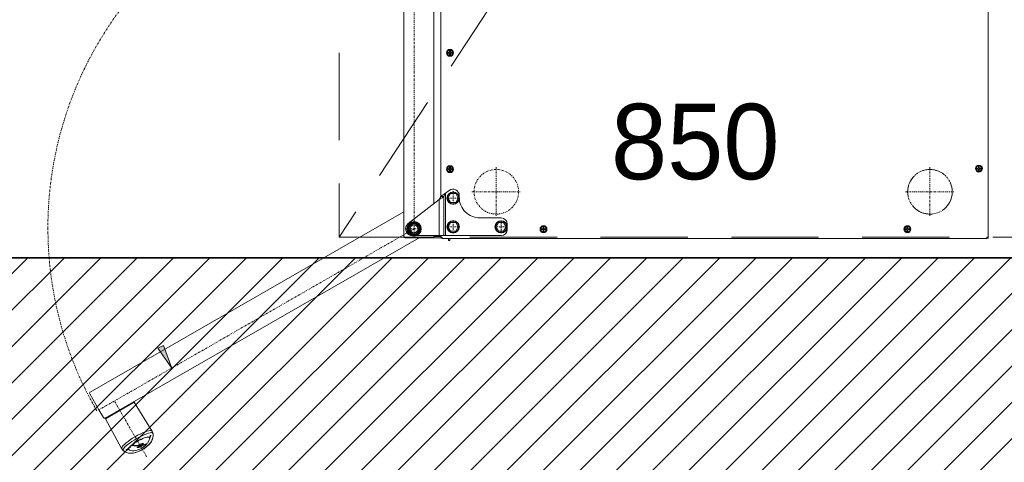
# Model space of a CAD drawing. Header units: millimetres. Extents: x -740 to 33545, y -26688 to 22494.
# Tile 86 of 256: x 9044 to 9187, y 10373 to 10437. Entities that reach past the tile are written whole.
import ezdxf

# ---------------------------------------------------------------- set-up
doc = ezdxf.new("R2010")
doc.units = ezdxf.units.MM
doc.header["$MEASUREMENT"] = 0
for name, pattern in [('DASHDOT2', [0.5, 0.25, -0.125, 0, -0.125]), ('DASHED', [19.05, 12.7, -6.35]), ('DIVIDE2', [0.625, 0.25, -0.125, 0, -0.125, 0, -0.125]), ('HIDDEN2', [4.7625, 3.175, -1.5875])]:
    doc.linetypes.add(name, pattern=pattern)
doc.layers.get('Defpoints').update_dxf_attribs({"color": 252})
for name, color, linetype, lineweight in [('A_istniejące ściany', 252, 'Continuous', 35), ('A_wyposażenie', 252, 'Continuous', 9), ('l.wypełnien', 252, 'Continuous', 5), ('wymiarowanie', 252, 'Continuous', 9)]:
    doc.layers.add(name, color=color, linetype=linetype, lineweight=lineweight)
doc.layers.add('TECHNOLOGIA KUCHNI', color=252, linetype='Continuous')
doc.layers.add('Wymiary mebli mm', color=252, linetype='Continuous')
doc.dimstyles.new('Wymiary elementów w mm', dxfattribs={"dimscale": 0.5, "dimtxt": 14, "dimasz": 20, "dimexe": 0, "dimexo": 1, "dimgap": 3, "dimtad": 1, "dimdec": 0, "dimlfac": 10, "dimtxsty": 'Standard', "dimblk": 'OBLIQUE', "dimcen": 5, "dimse1": 1, "dimse2": 1, "dimsd1": 1, "dimsd2": 1, "dimclrd": 256, "dimclre": 256, "dimclrt": 252, "dimadec": 0, "dimazin": 0, "dimtfac": 1, "dimtdec": 0, "dimtmove": 0, "dimatfit": 3, "dimldrblk": 'OBLIQUE', "dimfxl": 0, "dimlwd": -1, "dimlwe": -1, "dimarcsym": 0})

# ---------------------------------------------------------------- blocks, each defined once
blk = doc.blocks.new('*D1124')
at = {"layer": 'Defpoints', "color": 0}
for p in [(7617.6, 413.62), (7707.3, 413.62), (7707.3, 403.98)]:
    blk.add_point(p, dxfattribs=at)
at = {"layer": 'Wymiary mebli mm', "color": 252, "insert": (7662.45, 410.98), "char_height": 11, "attachment_point": 5}
blk.add_mtext('897', dxfattribs=at)
blk = doc.blocks.new('_Oblique')
at = {"color": 0, "linetype": 'ByBlock', "lineweight": -2}
blk.add_line((-0.5, -0.5), (0.5, 0.5), dxfattribs=at)
blk = doc.blocks.new('*D1125')
at = {"layer": 'Defpoints', "color": 0}
for p in [(7707.3, 447.67), (7650.96, 362.69), (7700.26, 362.69)]:
    blk.add_point(p, dxfattribs=at)
at = {"layer": 'Wymiary mebli mm', "color": 252, "insert": (7693.26, 405.18), "char_height": 11, "attachment_point": 5, "rotation": 90}
blk.add_mtext('850', dxfattribs=at)
blk = doc.blocks.new('ADWSAFSGDG')
at = {"layer": 'TECHNOLOGIA KUCHNI', "linetype": 'Continuous', "lineweight": 13}
blk.add_hatch(color=8, dxfattribs=at).paths.add_polyline_path([(7726.21, 328.92), (7723.31, 326.9), (7722.89, 327.71)])
at = {"layer": 'TECHNOLOGIA KUCHNI', "color": 8, "linetype": 'DIVIDE2', "lineweight": 13}
blk.add_line((7707.3, 447.85), (7622.6, 447.85), dxfattribs=at)
at = {"layer": 'TECHNOLOGIA KUCHNI', "color": 8, "linetype": 'Continuous', "lineweight": 13}
for p, q in [((7622.78, 447.85), (7707.12, 447.85)), ((7707.12, 447.67), (7707.12, 447.85)), ((7707.3, 447.67), (7707.12, 447.67)), ((7707.3, 447.67), (7707.3, 368.3)), ((7696.83, 446.56), (7696.83, 446.44)), ((7697.07, 446.56), (7696.83, 446.56)), ((7697.07, 446.44), (7696.83, 446.44)), ((7697.07, 446.8), (7697.07, 446.56)), ((7697.19, 446.8), (7697.07, 446.8)), ((7697.07, 446.44), (7697.07, 446.2)), ((7697.07, 446.2), (7697.19, 446.2)), ((7697.19, 446.56), (7697.19, 446.8)), ((7697.43, 446.56), (7697.19, 446.56)), ((7697.19, 446.2), (7697.19, 446.44)), ((7697.19, 446.44), (7697.43, 446.44)), ((7697.43, 446.44), (7697.43, 446.56)), ((7705.9, 436.14), (7705.66, 436.14)), ((7705.66, 436.14), (7705.66, 436.02)), ((7705.9, 436.02), (7705.66, 436.02)), ((7706.02, 436.38), (7705.9, 436.38)), ((7705.9, 436.38), (7705.9, 436.14)), ((7705.9, 436.02), (7705.9, 435.78)), ((7706.02, 436.14), (7706.02, 436.38)), ((7706.25, 436.14), (7706.02, 436.14)), ((7706.02, 436.02), (7706.25, 436.02)), ((7706.02, 435.78), (7706.02, 436.02)), ((7706.25, 436.02), (7706.25, 436.14)), ((7705.9, 435.78), (7706.02, 435.78)), ((7705.9, 383.14), (7705.66, 383.14)), ((7705.66, 383.14), (7705.66, 383.02)), ((7705.9, 383.02), (7705.66, 383.02)), ((7706.02, 383.38), (7705.9, 383.38)), ((7705.9, 383.38), (7705.9, 383.14)), ((7705.9, 383.02), (7705.9, 382.78)), ((7706.02, 383.14), (7706.02, 383.38)), ((7706.25, 383.14), (7706.02, 383.14)), ((7706.02, 383.02), (7706.25, 383.02)), ((7706.02, 382.78), (7706.02, 383.02)), ((7706.25, 383.02), (7706.25, 383.14)), ((7707.3, 383.45), (7707.35, 383.45)), ((7707.35, 383.45), (7707.3, 382.6)), ((7705.9, 382.78), (7706.02, 382.78)), ((7704.96, 377.27), (7705.61, 377.65)), ((7704.96, 376.52), (7704.96, 377.27)), ((7706.01, 377.79), (7705.21, 377.79)), ((7705.61, 377.65), (7706.25, 377.27)), ((7706.25, 377.27), (7706.25, 376.52)), ((7704.31, 376.9), (7704.31, 373.8)), ((7705.61, 376.15), (7704.96, 376.52)), ((7706.25, 376.52), (7705.61, 376.15)), ((7706.9, 364), (7706.9, 376.9)), ((7700.77, 370.29), (7701.42, 370.66)), ((7700.77, 369.54), (7700.77, 370.29)), ((7701.32, 370.81), (7701.02, 370.81)), ((7701.42, 370.66), (7702.06, 370.29)), ((7702.06, 370.29), (7702.06, 369.54)), ((7704.96, 370.29), (7705.61, 370.66)), ((7704.96, 369.54), (7704.96, 370.29)), ((7705.61, 370.66), (7706.25, 370.29)), ((7706.25, 370.29), (7706.25, 369.54)), ((7680.19, 369.52), (7679.95, 369.52)), ((7679.95, 369.52), (7679.95, 369.4)), ((7680.19, 369.4), (7679.95, 369.4)), ((7680.31, 369.76), (7680.19, 369.76)), ((7680.19, 369.76), (7680.19, 369.52)), ((7680.19, 369.4), (7680.19, 369.17)), ((7680.19, 369.17), (7680.31, 369.17)), ((7680.31, 369.52), (7680.31, 369.76)), ((7680.55, 369.52), (7680.31, 369.52)), ((7680.31, 369.4), (7680.55, 369.4)), ((7680.31, 369.17), (7680.31, 369.4)), ((7680.55, 369.4), (7680.55, 369.52)), ((7697.15, 369.52), (7696.91, 369.52)), ((7696.91, 369.52), (7696.91, 369.4)), ((7697.15, 369.4), (7696.91, 369.4)), ((7697.27, 369.76), (7697.15, 369.76)), ((7697.15, 369.76), (7697.15, 369.52)), ((7697.15, 369.4), (7697.15, 369.17)), ((7697.15, 369.17), (7697.27, 369.17)), ((7697.27, 369.52), (7697.27, 369.76)), ((7697.51, 369.52), (7697.27, 369.52)), ((7697.27, 369.4), (7697.51, 369.4)), ((7697.27, 369.17), (7697.27, 369.4)), ((7697.51, 369.4), (7697.51, 369.52)), ((7700.73, 368.82), (7700.31, 369.36)), ((7706.9, 368.82), (7700.73, 368.82)), ((7701.42, 369.16), (7700.77, 369.54)), ((7702.06, 369.54), (7701.42, 369.16)), ((7705.61, 369.16), (7704.96, 369.54)), ((7706.25, 369.54), (7705.61, 369.16)), ((7707.61, 369.44), (7707.3, 369.44)), ((7707.61, 369.25), (7707.3, 369.25)), ((7707.61, 369.25), (7707.61, 369.44)), ((7701.2, 368.12), (7652.43, 368.12)), ((7706.9, 368.56), (7701.18, 368.56)), ((7701.18, 368.56), (7701.18, 368.12)), ((7706.9, 367.87), (7701.63, 367.87)), ((7701.63, 367.87), (7705.12, 363.39)), ((7707.12, 368.12), (7706.9, 368.12)), ((7707, 367.12), (7707, 368.12)), ((7707.12, 368.3), (7707.3, 368.3)), ((7707.12, 368.12), (7707.12, 368.3)), ((7707.2, 368.14), (7707.2, 365.04)), ((7702.21, 367.12), (7653.03, 367.12)), ((7707.12, 367.12), (7706.9, 367.12)), ((7707.12, 362.93), (7707.12, 367.12)), ((7707.12, 366.92), (7707.12, 362.93)), ((7707.2, 365.04), (7707.2, 362.93)), ((7707.2, 364.97), (7733.49, 319.25)), ((7707.09, 362.85), (7707.09, 362.85)), ((7707.2, 362.93), (7707.12, 362.93)), ((7703.37, 362.73), (7653.03, 362.73)), ((7703.43, 362.73), (7703.37, 362.73)), ((7707.01, 362.73), (7703.43, 362.73)), ((7703.43, 362.73), (7729.69, 317.06)), ((7707.04, 362.76), (7707.04, 362.76)), ((7707.04, 362.75), (7707.04, 362.75)), ((7707.05, 362.77), (7707.05, 362.77)), ((7707.06, 362.78), (7707.06, 362.78)), ((7707.07, 362.81), (7707.07, 362.81)), ((7707.07, 362.8), (7707.07, 362.8)), ((7707.08, 362.83), (7707.08, 362.83)), ((7735.37, 326.04), (7731.18, 323.45)), ((7735.41, 326.06), (7735.37, 326.04)), ((7736.04, 326.22), (7735.95, 326.22)), ((7735.99, 326.22), (7735.99, 326.22)), ((7736.03, 326.22), (7735.99, 326.22)), ((7735.99, 326.22), (7736.04, 326.22)), ((7735.99, 325.88), (7736.02, 325.9)), ((7736.1, 325.81), (7735.99, 325.88)), ((7736.07, 326.22), (7736.03, 326.22)), ((7736.07, 326.22), (7736.04, 326.22)), ((7736.32, 325.66), (7736.35, 325.67)), ((7737.3, 325.09), (7737.14, 325.4)), ((7737.23, 324.8), (7737.2, 324.77)), ((7737.25, 325.31), (7737.22, 325.3)), ((7737.23, 324.8), (7737.23, 324.8)), ((7737.47, 324.44), (7737.45, 324.43)), ((7737.47, 324.44), (7737.45, 324.43)), ((7737.51, 324.64), (7737.49, 324.62)), ((7737.57, 324.27), (7737.55, 324.26)), ((7737.56, 323.88), (7737.55, 324.26)), ((7737.62, 324.4), (7737.67, 324.43)), ((7733.58, 319.3), (7731.18, 323.45)), ((7737.25, 323.35), (7737.39, 323.17)), ((7737.39, 323.17), (7737.37, 323.16)), ((7737.39, 323.17), (7737.37, 323.16)), ((7737.45, 323.05), (7737.48, 323.07)), ((7737.48, 323.07), (7737.45, 323.05)), ((7738.08, 322.69), (7738.09, 322.7)), ((7738.1, 322.55), (7738.08, 322.69)), ((7733.58, 319.3), (7737.91, 321.63)), ((7737.91, 321.63), (7737.96, 321.66)), ((7738.12, 322.29), (7738.09, 322.27)), ((7738.09, 322.27), (7738.12, 322.29)), ((7738.31, 321.97), (7738.38, 322.08)), ((7738.41, 322.12), (7738.36, 322.05)), ((7738.38, 322.08), (7738.41, 322.12)), ((7738.38, 322.08), (7738.4, 322.11)), ((7738.38, 322.08), (7738.38, 322.08)), ((7738.4, 322.11), (7738.42, 322.15)), ((7738.54, 322.49), (7738.41, 322.12)), ((7738.42, 322.15), (7738.41, 322.12)), ((7733.42, 318.98), (7732.29, 318.33)), ((7733.42, 319.37), (7733.44, 319.34)), ((7733.43, 319.12), (7733.43, 319.12)), ((7733.46, 319.15), (7733.46, 319.15)), ((7733.48, 319.18), (7733.47, 319.18)), ((7733.47, 319.17), (7733.47, 319.17)), ((7733.48, 319.19), (7733.48, 319.19)), ((7733.49, 319.22), (7733.49, 319.22)), ((7733.49, 319.2), (7733.49, 319.2)), ((7729.69, 317.05), (7729.68, 317.07)), ((7729.7, 317.04), (7729.69, 317.05)), ((7729.72, 317.02), (7729.7, 317.04)), ((7729.73, 317.01), (7729.72, 317.02)), ((7729.75, 316.99), (7729.73, 317.01)), ((7729.77, 316.98), (7729.75, 316.99)), ((7729.78, 316.97), (7729.77, 316.98)), ((7732.29, 318.33), (7729.96, 316.99))]:
    blk.add_line(p, q, dxfattribs=at)
at = {"layer": 'TECHNOLOGIA KUCHNI', "color": 8, "linetype": 'DASHDOT2', "lineweight": 13}
for p, q in [((7700.51, 435.79), (7700.51, 442.94)), ((7696.93, 439.37), (7703.76, 439.37)), ((7703.76, 439.37), (7704.08, 439.37)), ((7700.51, 372.62), (7700.51, 379.77)), ((7705.61, 375.97), (7705.61, 377.82)), ((7696.93, 376.2), (7704.08, 376.2)), ((7704.68, 376.9), (7706.53, 376.9)), ((7701.42, 368.93), (7701.42, 370.9)), ((7705.61, 368.93), (7705.61, 370.9)), ((7700.43, 369.91), (7702.4, 369.91)), ((7704.62, 369.91), (7706.59, 369.91)), ((7705.91, 364.23), (7705.91, 365.38)), ((7704.75, 364.23), (7652.83, 364.23)), ((7704.75, 364.23), (7705.91, 364.23)), ((7705.91, 363.07), (7705.91, 364.23)), ((7705.91, 364.23), (7707.06, 364.23)), ((7705.91, 364.23), (7732.29, 318.33)), ((7731.12, 320.65), (7739.18, 325.3))]:
    blk.add_line(p, q, dxfattribs=at)
at = {"layer": 'TECHNOLOGIA KUCHNI', "color": 8, "linetype": 'Continuous', "lineweight": 13}
for points in [[(7700.73, 368.82), (7700.78, 368.72), (7700.83, 368.63), (7700.88, 368.54), (7700.93, 368.46), (7700.98, 368.38), (7701.03, 368.3), (7701.08, 368.24), (7701.13, 368.18), (7701.18, 368.12)], [(7700.73, 368.82), (7700.81, 368.76), (7700.88, 368.71), (7700.96, 368.67), (7701.03, 368.62), (7701.11, 368.59), (7701.18, 368.56)], [(7701.18, 368.56), (7701.23, 368.51), (7701.28, 368.45), (7701.33, 368.38), (7701.38, 368.3), (7701.43, 368.22), (7701.48, 368.14), (7701.53, 368.05), (7701.58, 367.96), (7701.63, 367.87)], [(7701.18, 368.12), (7701.26, 368.1), (7701.33, 368.06), (7701.41, 368.02), (7701.48, 367.97), (7701.55, 367.92), (7701.63, 367.87)], [(7707.08, 362.83), (7707.09, 362.85), (7707.1, 362.87), (7707.1, 362.89), (7707.12, 362.93)], [(7707.01, 362.73), (7707.01, 362.73), (7707.02, 362.73), (7707.03, 362.74), (7707.04, 362.75), (7707.04, 362.76), (7707.05, 362.77), (7707.06, 362.78), (7707.07, 362.8), (7707.07, 362.81), (7707.08, 362.83)], [(7736.2, 323.58), (7736, 323.94), (7735.82, 324.31), (7735.66, 324.68), (7735.52, 325.02), (7735.42, 325.32), (7735.36, 325.58), (7735.32, 325.79), (7735.32, 325.94), (7735.36, 326.03)], [(7735.63, 326.05), (7735.57, 326.07), (7735.5, 326.07), (7735.43, 326.06), (7735.36, 326.03)], [(7735.36, 326.03), (7735.36, 326.03), (7735.37, 326.04), (7735.37, 326.04)], [(7735.64, 326.07), (7735.56, 326.08), (7735.47, 326.08), (7735.37, 326.04)], [(7735.99, 326.22), (7735.86, 326.22), (7735.66, 326.18), (7735.41, 326.06)], [(7735.63, 326.05), (7735.6, 325.95), (7735.62, 325.78), (7735.68, 325.56), (7735.77, 325.31), (7735.88, 325.03), (7736.01, 324.73), (7736.15, 324.41), (7736.31, 324.08), (7736.5, 323.75)], [(7735.64, 326.07), (7735.63, 326.06), (7735.63, 326.06), (7735.63, 326.05)], [(7735.95, 326.22), (7735.86, 326.2), (7735.76, 326.16), (7735.64, 326.07)], [(7735.99, 325.89), (7735.99, 325.89), (7735.99, 325.89), (7735.99, 325.88)], [(7736.02, 325.9), (7736.13, 325.83), (7736.24, 325.75), (7736.35, 325.67)], [(7737.14, 325.4), (7736.8, 325.59), (7736.42, 325.76), (7736.02, 325.9)], [(7736.04, 326.22), (7736.39, 326.17), (7736.7, 326.06), (7736.98, 325.91), (7737.26, 325.69), (7737.53, 325.41), (7737.79, 325.06), (7738.05, 324.65)], [(7738.08, 324.67), (7738.03, 324.76), (7737.95, 324.89), (7737.87, 325.01), (7737.79, 325.12), (7737.71, 325.22), (7737.63, 325.32), (7737.54, 325.42), (7737.44, 325.52), (7737.34, 325.63), (7737.22, 325.74), (7737.07, 325.85), (7736.9, 325.96), (7736.73, 326.05), (7736.57, 326.11), (7736.41, 326.16), (7736.27, 326.19), (7736.14, 326.21), (7736.07, 326.22)], [(7736.32, 325.66), (7736.21, 325.74), (7736.1, 325.81)], [(7736.82, 323.94), (7736.69, 324.19), (7736.56, 324.44), (7736.45, 324.69), (7736.37, 324.92), (7736.3, 325.13), (7736.25, 325.31), (7736.24, 325.47), (7736.26, 325.59), (7736.32, 325.66)], [(7736.35, 325.67), (7736.29, 325.6), (7736.27, 325.49), (7736.28, 325.33), (7736.32, 325.15), (7736.39, 324.93), (7736.48, 324.7), (7736.59, 324.46), (7736.71, 324.2), (7736.85, 323.96)], [(7737.2, 324.77), (7737.19, 324.72), (7737.2, 324.66), (7737.21, 324.6), (7737.24, 324.52), (7737.27, 324.43), (7737.31, 324.34), (7737.36, 324.25)], [(7737.21, 324.77), (7737.27, 324.69), (7737.33, 324.61), (7737.39, 324.52), (7737.45, 324.43)], [(7737.49, 324.62), (7737.42, 324.85), (7737.33, 325.08), (7737.22, 325.3)], [(7737.47, 324.44), (7737.42, 324.53), (7737.36, 324.62), (7737.29, 324.71), (7737.23, 324.8)], [(7737.25, 325.31), (7737.36, 325.09), (7737.45, 324.87), (7737.51, 324.64)], [(7737.88, 324.55), (7737.74, 324.76), (7737.59, 324.97), (7737.43, 325.15), (7737.25, 325.31)], [(7737.47, 324.44), (7737.41, 324.77), (7737.3, 325.09)], [(7737.49, 324.06), (7737.46, 324.11), (7737.43, 324.15), (7737.39, 324.2), (7737.36, 324.25)], [(7737.45, 324.43), (7737.45, 324.43), (7737.45, 324.43), (7737.45, 324.43)], [(7737.57, 324.27), (7737.58, 323.91), (7737.55, 323.51), (7737.48, 323.07)], [(7737.49, 324.62), (7737.53, 324.58), (7737.57, 324.52), (7737.6, 324.47), (7737.64, 324.41)], [(7737.51, 324.64), (7737.55, 324.59), (7737.59, 324.54), (7737.63, 324.48), (7737.67, 324.43)], [(7737.76, 323.89), (7737.72, 323.99), (7737.67, 324.08), (7737.62, 324.18), (7737.57, 324.27)], [(7737.64, 324.41), (7737.69, 324.32), (7737.72, 324.23), (7737.75, 324.14), (7737.77, 324.06), (7737.78, 323.99), (7737.77, 323.94)], [(7737.67, 324.43), (7737.71, 324.34), (7737.75, 324.25), (7737.78, 324.16), (7737.8, 324.08), (7737.8, 324.02), (7737.8, 323.96), (7737.79, 323.91), (7737.76, 323.89)], [(7738.09, 322.7), (7738.16, 322.78), (7738.22, 322.94), (7738.25, 323.15), (7738.25, 323.4), (7738.21, 323.68), (7738.14, 323.98), (7738.02, 324.27), (7737.88, 324.55)], [(7738.05, 324.65), (7738.31, 324.15), (7738.5, 323.68), (7738.59, 323.25), (7738.6, 322.86), (7738.54, 322.49)], [(7738.42, 322.15), (7738.45, 322.21), (7738.5, 322.33), (7738.54, 322.48), (7738.58, 322.65), (7738.6, 322.82), (7738.61, 323), (7738.6, 323.18), (7738.58, 323.35), (7738.55, 323.51), (7738.51, 323.66), (7738.47, 323.8), (7738.43, 323.93), (7738.38, 324.06), (7738.33, 324.18), (7738.27, 324.3), (7738.21, 324.44), (7738.14, 324.57), (7738.08, 324.67)], [(7737.9, 321.63), (7737.81, 321.64), (7737.68, 321.72), (7737.51, 321.85), (7737.32, 322.04), (7737.1, 322.28), (7736.88, 322.57), (7736.64, 322.89), (7736.41, 323.23), (7736.2, 323.58)], [(7736.5, 323.75), (7736.69, 323.44), (7736.88, 323.14), (7737.08, 322.86), (7737.28, 322.6), (7737.47, 322.36), (7737.64, 322.15), (7737.81, 321.99), (7737.95, 321.88), (7738.05, 321.85)], [(7737.37, 323.16), (7737.23, 323.33), (7737.09, 323.53), (7736.95, 323.73), (7736.82, 323.94)], [(7736.85, 323.96), (7736.98, 323.74), (7737.12, 323.54), (7737.25, 323.35)], [(7737.37, 323.16), (7737.37, 323.16), (7737.37, 323.16), (7737.37, 323.16)], [(7737.39, 323.17), (7737.45, 323.49), (7737.48, 323.79), (7737.49, 324.06)], [(7737.45, 323.05), (7737.52, 323.48), (7737.56, 323.88)], [(7737.45, 323.05), (7737.45, 323.05), (7737.45, 323.05), (7737.45, 323.05)], [(7738.09, 322.27), (7737.95, 322.54), (7737.74, 322.8), (7737.45, 323.05)], [(7737.48, 323.07), (7737.77, 322.82), (7737.98, 322.56), (7738.12, 322.29)], [(7737.77, 323.94), (7737.76, 323.9), (7737.75, 323.9)], [(7737.9, 321.63), (7737.96, 321.68), (7738.01, 321.73), (7738.04, 321.79), (7738.05, 321.85)], [(7737.91, 321.63), (7737.91, 321.63), (7737.9, 321.63), (7737.9, 321.63)], [(7738.07, 321.85), (7738.06, 321.79), (7738.02, 321.74), (7737.98, 321.68), (7737.91, 321.63)], [(7737.96, 321.66), (7738.18, 321.81), (7738.31, 321.97)], [(7738.05, 321.85), (7738.06, 321.85), (7738.06, 321.85), (7738.07, 321.85)], [(7738.36, 322.05), (7738.3, 321.98), (7738.21, 321.92), (7738.07, 321.85)], [(7738.12, 322.29), (7738.11, 322.42), (7738.1, 322.55)]]:
    blk.add_lwpolyline(points, dxfattribs=at)
blk.add_lwpolyline([(7726.21, 328.92), (7723.31, 326.9), (7722.89, 327.71), (7726.21, 328.92)], close=True, dxfattribs=at)
for centre, radius in [((7697.13, 446.5), 0.508), ((7697.13, 446.5), 0.409), ((7705.96, 436.08), 0.508), ((7705.96, 436.08), 0.409), ((7705.96, 383.08), 0.508), ((7705.96, 383.08), 0.409), ((7705.61, 376.9), 0.893), ((7705.61, 376.9), 0.841), ((7705.61, 376.9), 0.000998), ((7701.42, 369.91), 0.893), ((7701.42, 369.91), 0.841), ((7705.61, 369.91), 0.893), ((7705.61, 369.91), 0.841), ((7680.25, 369.46), 0.508), ((7680.25, 369.46), 0.409), ((7697.21, 369.46), 0.508), ((7697.21, 369.46), 0.409), ((7701.42, 369.91), 0.000998), ((7705.61, 369.91), 0.000998), ((7705.91, 364.23), 1.05), ((7705.91, 364.23), 0.998), ((7705.91, 364.23), 0.908), ((7705.91, 364.23), 0.838), ((7705.91, 364.23), 0.723), ((7705.91, 364.23), 0.569)]:
    blk.add_circle(centre, radius, dxfattribs=at)
at = {"layer": 'TECHNOLOGIA KUCHNI', "color": 8, "linetype": 'HIDDEN2', "lineweight": 13}
blk.add_circle((7700.51, 439.37), 3.25, dxfattribs=at)
at = {"layer": 'TECHNOLOGIA KUCHNI', "color": 8, "linetype": 'DASHDOT2', "lineweight": 13}
for centre in [(7700.51, 439.37), (7700.51, 376.2)]:
    blk.add_circle(centre, 3.25, dxfattribs=at)
at = {"layer": 'TECHNOLOGIA KUCHNI', "color": 8, "linetype": 'Continuous', "lineweight": 13}
for centre, radius, start, end in [((7707.12, 447.67), 0.18, 0, 90), ((7707.02, 447.57), 0.18, 33.7491, 56.2509), ((7705.21, 376.9), 0.898, 90, 180), ((7706.01, 376.9), 0.898, 0, 90), ((7701.32, 373.8), 2.99, 270, 0), ((7701.02, 369.91), 0.898, 90, 217.9325), ((7705.36, 372.4), 4.68, 289.3095, 289.7474), ((7706.9, 368.09), 0.0998, 289.7475, 0), ((7707.02, 368.4), 0.18, 303.7491, 326.2509), ((7707.12, 368.3), 0.18, 270, 0), ((7705.91, 364), 0.998, 217.9325, 0), ((7707.01, 362.93), 0.196, 270, 0), ((7707.01, 362.93), 0.116, 314.3647, 0), ((7731.23, 323.36), 0.0998, 121.6703, 209.9991), ((7733.32, 319.15), 0.196, 300, 30), ((7733.53, 319.39), 0.0998, 210.6351, 298.3282), ((7729.86, 317.16), 0.2, 245.9304, 300)]:
    blk.add_arc(centre, radius, start, end, dxfattribs=at)
at = {"layer": 'TECHNOLOGIA KUCHNI', "color": 8, "linetype": 'DASHDOT2', "lineweight": 13}
for start, end in [(187.3616, 270), (270, 299.9914)]:
    blk.add_arc((7705.81, 364.23), 53.34, start, end, dxfattribs=at)
at = {"layer": 'Wymiary mebli mm', "color": 8}
dim = blk.add_linear_dim(base=(7700.26, 362.69), p1=(7707.3, 447.67), p2=(7650.96, 362.69), angle=90, dimstyle='Wymiary elementów w mm', override={"dimtxt": 22}, dxfattribs=at)
dim.commit()
dim.dimension.update_dxf_attribs({"geometry": '*D1125', "text_midpoint": (7693.26, 405.18)})
dim = blk.add_linear_dim(base=(7707.3, 403.98), p1=(7617.6, 413.62), p2=(7707.3, 413.62), dimstyle='Wymiary elementów w mm', override={"dimtxt": 22}, dxfattribs=at)
dim.commit()
dim.dimension.update_dxf_attribs({"geometry": '*D1124', "text_midpoint": (7662.45, 410.98)})

msp = doc.modelspace()

# ---------------------------------------------------------------- hatches: boundary and pattern name
at = {"layer": 'l.wypełnien'}
h = msp.add_hatch(dxfattribs=at)
h.set_pattern_fill('ANSI31', color=256, scale=30, style=0)
h.paths.add_polyline_path([(8887.19, 10284.84), (8887.19, 10539.8), (8932.19, 10539.8), (8932.19, 10402.52), (9059.57, 10402.52), (9368.19, 10402.52), (9394.23, 10402.52), (9416.72, 10402.52), (9416.72, 10359.34), (9405.31, 10359.34), (9376.25, 10359.34), (8932.19, 10359.34), (8932.19, 10284.84)])
h.paths.add_polyline_path([(9871.19, 10801.99), (9871.19, 10791.99), (9878.23, 10791.99), (9890.23, 10791.99), (10052.23, 10791.99), (10052.23, 10564.52), (10066.23, 10564.52), (10066.23, 10706), (10066.23, 10711.93), (10066.23, 10711.98), (10066.23, 10728.73), (10066.23, 10765.23), (10066.23, 10776), (10066.23, 10781.93), (10066.23, 10781.98), (10066.23, 10781.93), (10066.23, 10776), (10066.22, 10776), (10066.23, 10781.93), (10066.23, 10781.98), (10066.23, 10791.99), (10125.49, 10791.99), (10125.49, 10808.08), (10125.49, 10819.93), (10125.49, 10834.32), (10058.81, 10834.32), (9924.19, 10834.32), (9924.19, 10862.32), (9879.19, 10862.32), (9879.19, 10834.32), (9871.19, 10834.32), (9871.19, 10801.99)])
h.paths.add_polyline_path([(9570.47, 10794.52), (9731.23, 10794.52), (9731.23, 10731.52), (9748.23, 10731.52), (9748.23, 10793.99), (9768.19, 10793.99), (9768.19, 10801.99), (9781.19, 10801.99), (9781.19, 10834.32), (9769.78, 10834.32), (9645.19, 10834.32), (9645.19, 10833.52), (9604.19, 10833.52), (9570.47, 10833.52)])
h.paths.add_polyline_path([(9394.23, 10794.52), (9428.47, 10794.52), (9428.47, 10833.52), (9388.19, 10833.52), (9388.19, 10794.52), (9394.23, 10794.52)])
h.paths.add_polyline_path([(9428.47, 10794.52), (9428.47, 10833.52), (9448.47, 10833.52), (9448.47, 10794.52)])
h.paths.add_polyline_path([(9550.47, 10794.52), (9570.47, 10794.52), (9570.47, 10833.52), (9550.47, 10833.52)])
h.paths.add_polyline_path([(9368.19, 10794.52), (9388.19, 10794.52), (9388.19, 10833.52), (9368.19, 10833.52)])
h.paths.add_polyline_path([(9604.19, 10833.52), (9604.19, 10849.32), (9645.19, 10849.32), (9645.19, 10833.52)])
h.paths.add_polyline_path([(9368.19, 10422.52), (9368.19, 10402.52), (9394.23, 10402.52), (9394.23, 10422.52)])
h.paths.add_polyline_path([(9368.19, 10774.52), (9394.23, 10774.52), (9394.23, 10794.52), (9368.19, 10794.52)])

# ---------------------------------------------------------------- linework, layer by layer
at = {"layer": 'A_istniejące ściany'}
msp.add_lwpolyline([(9368.19, 10402.52), (9059.57, 10402.52), (8932.19, 10402.52)], dxfattribs=at)
at = {"layer": 'A_wyposażenie', "linetype": 'DASHED'}
msp.add_line((9270.21, 10680.02), (9090.19, 10405.52), dxfattribs=at)
msp.add_lwpolyline([(9090.19, 10405.52), (9270.19, 10405.52), (9270.21, 10680.02), (9090.19, 10680.02)], close=True, dxfattribs=at)

# ---------------------------------------------------------------- block references
at = {"layer": 'A_wyposażenie', "rotation": 270}
msp.add_blockref('ADWSAFSGDG', (8736.89, 18112.63), dxfattribs=at)

# ---------------------------------------------------------------- texts
at = {"layer": 'wymiarowanie', "insert": (5416.61, 10500.81), "char_height": 12, "width": 621.5287, "attachment_point": 1}
msp.add_mtext('\\pi75.04874;{\\fCentury Gothic|b0|i0|c238|p34;Gzyms okapowy: warstwa tynkarska - wyprawa dekoracyjna z tynku }\\pi74.52074;{\\fCentury Gothic|b0|i0|c238|p34;silikonowego o strukturze baranka o uziarnieniu 1,5 lub 2mm; kolor wg }\\pi75.55274;{\\fCentury Gothic|b0|i0|c238|p34;NCS:S4000-N}\\P\\pi304.86074;{\\fCentury Gothic|b0|i0|c238|p34;grubość styropianu 20 cm+5 cm + 5 cm}\\P\\pi621.52874;{\\fCentury Gothic|b0|i0|c238|p34; }', dxfattribs=at)

doc.saveas('drawing.dxf')
